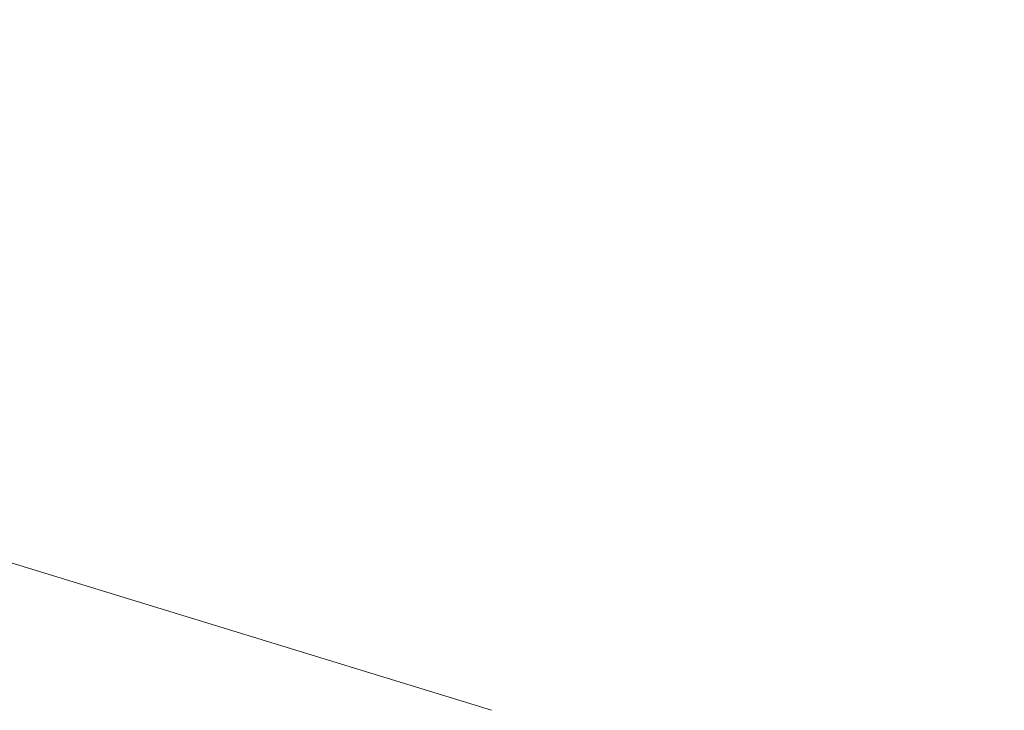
# Model space of a CAD drawing. Header units: millimetres. Extents: x -2220 to 52371, y -4077 to 6953.
# Tile 84 of 256: x 6529 to 7545, y -3983 to -3270. Entities that reach past the tile are written whole.
import ezdxf

# ---------------------------------------------------------------- set-up
doc = ezdxf.new("R2010")
doc.units = ezdxf.units.MM
doc.header["$MEASUREMENT"] = 0
doc.linetypes.add('Wipeout_Contour', pattern=[1000, 0, -1000])
doc.layers.add('12_FAÇ_Façana', color=7, linetype='Continuous')
doc.layers.add('Nuevo_08_E_Envans secs', color=7, linetype='Continuous')
doc.layers.add('12_FAÇ_Façana_Pluma_Nº__47', color=7, linetype='Continuous', lineweight=20)

# ---------------------------------------------------------------- blocks, each defined once
blk = doc.blocks.new('Elem Sección_14_1')
at = {"layer": '12_FAÇ_Façana_Pluma_Nº__47', "color": 7, "linetype": 'Continuous', "lineweight": 20}
blk.add_line((7015.5, -3983), (813.2, -2079.6), dxfattribs=at)
blk = doc.blocks.new('Elem Sección_107_1')
at = {"color": 254, "linetype": 'Wipeout_Contour', "lineweight": 0, "ltscale": 35298.272507}
blk.add_wipeout([(9848.3, -3522.3), (6718.7, -2561.8), (6716.4, -2566.3), (9845.9, -3526.8)], dxfattribs=at).dxf.layer = 'Nuevo_08_E_Envans secs'
at = {"color": 254, "linetype": 'Wipeout_Contour', "lineweight": 0, "ltscale": 35291.339966}
blk.add_wipeout([(9838.4, -3541), (9843.5, -3531.2), (6714, -2570.8), (6708.8, -2580.6)], dxfattribs=at).dxf.layer = 'Nuevo_08_E_Envans secs'

msp = doc.modelspace()

# ---------------------------------------------------------------- block references
at = {"layer": '12_FAÇ_Façana', "lineweight": 0}
msp.add_blockref('Elem Sección_14_1', (0, 0), dxfattribs=at)

# ---------------------------------------------------------------- next in the draw order: block references
at = {"layer": 'Nuevo_08_E_Envans secs', "lineweight": 0}
msp.add_blockref('Elem Sección_107_1', (0, 0), dxfattribs=at)

doc.saveas('drawing.dxf')
